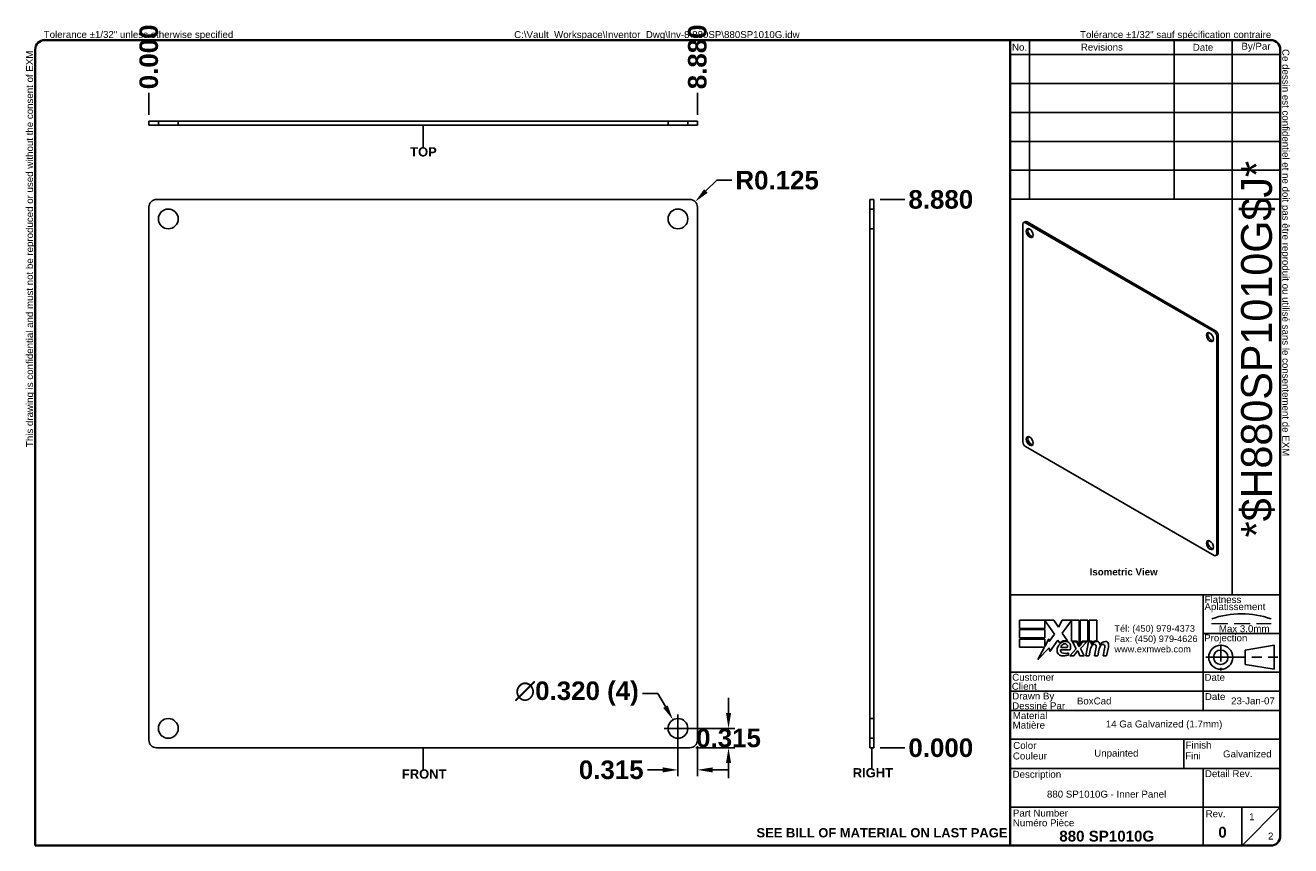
# Model space of a CAD drawing. Header units: inches. Extents: x 0.8 to 21.3, y 0.6 to 13.9.
import ezdxf
from ezdxf.enums import TextEntityAlignment as Align

# ---------------------------------------------------------------- set-up
doc = ezdxf.new("R2010")
doc.units = ezdxf.units.IN
doc.header["$LTSCALE"] = 2.5
doc.header["$MEASUREMENT"] = 0
for name, pattern in [('CHAIN', [0.7087, 0.4724, -0.0591, 0.1181, -0.0591]), ('DASHED', [0.2067, 0.1654, -0.0413]), ('DASHED_SPACE', [0.2067, 0.1654, -0.0413])]:
    doc.linetypes.add(name, pattern=pattern)
doc.layers.get('0').update_dxf_attribs({"lineweight": 25})
for name, color, linetype, lineweight in [('Centerline(ANSI)', 7, 'Continuous', 25), ('Dimensions(ANSI)', 7, 'Continuous', 25), ('Hidden Edges(ANSI)', 7, 'DASHED_SPACE', 25), ('Sketch Geometry(ANSI)', 7, 'Continuous', 25), ('Symbols(ANSI)', 7, 'Continuous', 25), ('Visible Edges(ANSI)', 7, 'Continuous', 25)]:
    doc.layers.add(name, color=color, linetype=linetype, lineweight=lineweight)
doc.styles.add('Current-ANSI', font='arial.ttf')
doc.styles.add('Dimension-ANSI', font='arialbd.ttf')
doc.styles.add('Text Style44', font='arialbd.ttf')
doc.styles.add('Text Style83', font='FRE3OF9X.TTF')
doc.dimstyles.new('INCH-ANSI', dxfattribs={"dimscale": 2.5, "dimtxt": 0.12, "dimasz": 0.098425, "dimexe": 0.04, "dimexo": 0.04, "dimgap": 0.031496, "dimtad": 0, "dimtih": 1, "dimtoh": 1, "dimdec": 3, "dimrnd": 1e-08, "dimzin": 0, "dimdsep": 46, "dimtxsty": 'Dimension-ANSI', "dimcen": 0.09, "dimdle": 0.312, "dimclrd": 179, "dimclre": 179, "dimclrt": 7, "dimadec": 1, "dimazin": 0, "dimtfac": 1, "dimtdec": 3, "dimtofl": 0, "dimtmove": 0, "dimatfit": 3, "dimfxl": 1, "dimtolj": 1, "dimtzin": 4, "dimlwd": 25, "dimlwe": 25, "dimarcsym": 0})
doc.dimstyles.new('INCH-ANSI-VERTICAL', dxfattribs={"dimscale": 2.5, "dimtxt": 0.12, "dimasz": 0.098425, "dimexe": 0.04, "dimexo": 0.04, "dimgap": 0.031496, "dimtad": 0, "dimtih": 1, "dimtoh": 1, "dimdec": 3, "dimrnd": 1e-08, "dimzin": 0, "dimdsep": 46, "dimtxsty": 'Dimension-ANSI', "dimcen": 0.09, "dimdle": 0.312, "dimclrd": 179, "dimclre": 179, "dimclrt": 7, "dimadec": 1, "dimazin": 0, "dimtfac": 1, "dimtdec": 3, "dimtofl": 0, "dimtmove": 0, "dimatfit": 3, "dimfxl": 1, "dimtolj": 1, "dimtzin": 4, "dimlwd": 25, "dimlwe": 25, "dimarcsym": 0})

# ---------------------------------------------------------------- blocks, each defined once
blk = doc.blocks.new('*D8')
at = {"layer": 'Defpoints', "color": 0, "linetype": 'Continuous', "transparency": 16777216}
for p in [(2.835, 12.827), (2.835, 12.371), (2.835, 12.371)]:
    blk.add_point(p, dxfattribs=at)
at = {"layer": 'Dimensions(ANSI)', "color": 179, "linetype": 'Continuous', "lineweight": 25, "transparency": 16777216}
blk.add_line((2.835, 12.471), (2.835, 12.827), dxfattribs=at)
at = {"layer": 'Dimensions(ANSI)', "color": 7, "linetype": 'Continuous', "lineweight": 25, "transparency": 16777216, "insert": (2.835, 13.411), "char_height": 0.3, "attachment_point": 5, "rotation": 90, "style": 'Dimension-ANSI'}
blk.add_mtext('\\A1;0.000', dxfattribs=at)
blk = doc.blocks.new('*D9')
at = {"layer": 'Defpoints', "color": 0, "linetype": 'Continuous', "transparency": 16777216}
for p in [(11.715, 12.827), (2.835, 12.371), (11.715, 12.371)]:
    blk.add_point(p, dxfattribs=at)
at = {"layer": 'Dimensions(ANSI)', "color": 179, "linetype": 'Continuous', "lineweight": 25, "transparency": 16777216}
blk.add_line((11.715, 12.471), (11.715, 12.827), dxfattribs=at)
at = {"layer": 'Dimensions(ANSI)', "color": 7, "linetype": 'Continuous', "lineweight": 25, "transparency": 16777216, "insert": (11.715, 13.411), "char_height": 0.3, "attachment_point": 5, "rotation": 90, "style": 'Dimension-ANSI'}
blk.add_mtext('\\A1;8.880', dxfattribs=at)
blk = doc.blocks.new('*D10')
at = {"layer": 'Defpoints', "color": 0, "linetype": 'Continuous', "transparency": 16777216}
for p in [(14.573, 2.221), (14.573, 2.221), (15.071, 2.221)]:
    blk.add_point(p, dxfattribs=at)
at = {"layer": 'Dimensions(ANSI)', "color": 179, "linetype": 'Continuous', "lineweight": 25, "transparency": 16777216}
blk.add_line((14.673, 2.221), (15.071, 2.221), dxfattribs=at)
at = {"layer": 'Dimensions(ANSI)', "color": 7, "linetype": 'Continuous', "lineweight": 25, "transparency": 16777216, "insert": (15.655, 2.221), "char_height": 0.3, "attachment_point": 5, "style": 'Dimension-ANSI'}
blk.add_mtext('\\A1;0.000', dxfattribs=at)
blk = doc.blocks.new('*D11')
at = {"layer": 'Defpoints', "color": 0, "linetype": 'Continuous', "transparency": 16777216}
for p in [(14.573, 11.101), (15.071, 11.101), (14.573, 2.221)]:
    blk.add_point(p, dxfattribs=at)
at = {"layer": 'Dimensions(ANSI)', "color": 179, "linetype": 'Continuous', "lineweight": 25, "transparency": 16777216}
blk.add_line((14.673, 11.101), (15.071, 11.101), dxfattribs=at)
at = {"layer": 'Dimensions(ANSI)', "color": 7, "linetype": 'Continuous', "lineweight": 25, "transparency": 16777216, "insert": (15.655, 11.101), "char_height": 0.3, "attachment_point": 5, "style": 'Dimension-ANSI'}
blk.add_mtext('\\A1;8.880', dxfattribs=at)
blk = doc.blocks.new('Datum Identifier1')
at = {"layer": 'Symbols(ANSI)', "color": 7, "linetype": 'Continuous', "lineweight": 25}
for q in [(5.422, 9.588), (5.422, 9.49), (5.422, 9.306)]:
    blk.add_line((5.422, 9.49), q, dxfattribs=at)
at = {"layer": 'Symbols(ANSI)', "color": 7, "insert": (5.254, 9.182), "char_height": 0.12, "attachment_point": 7, "line_spacing_factor": 0.25, "style": 'Dimension-ANSI'}
blk.add_mtext('TOP', dxfattribs=at)
blk = doc.blocks.new('Datum Identifier2')
at = {"layer": 'Symbols(ANSI)', "color": 7, "linetype": 'Continuous', "lineweight": 25}
for p, q in [((5.422, 1.424), (5.422, 1.523)), ((5.422, 1.424), (5.422, 1.43)), ((5.422, 1.43), (5.422, 1.246))]:
    blk.add_line(p, q, dxfattribs=at)
at = {"layer": 'Symbols(ANSI)', "color": 7, "insert": (5.147, 1.122), "char_height": 0.12, "attachment_point": 7, "line_spacing_factor": 0.25, "style": 'Dimension-ANSI'}
blk.add_mtext('FRONT', dxfattribs=at)
blk = doc.blocks.new('Datum Identifier3')
at = {"layer": 'Symbols(ANSI)', "color": 7, "linetype": 'Continuous', "lineweight": 25}
for p, q in [((11.234, 1.424), (11.234, 1.523)), ((11.234, 1.424), (11.234, 1.446)), ((11.234, 1.446), (11.234, 1.262))]:
    blk.add_line(p, q, dxfattribs=at)
at = {"layer": 'Symbols(ANSI)', "color": 7, "insert": (10.986, 1.138), "char_height": 0.12, "attachment_point": 7, "line_spacing_factor": 0.25, "style": 'Dimension-ANSI'}
blk.add_mtext('RIGHT', dxfattribs=at)
blk = doc.blocks.new('*D15')
at = {"layer": 'Defpoints', "color": 0, "linetype": 'Continuous', "transparency": 16777216}
for p in [(11.4, 2.536), (11.59, 2.221), (12.219, 2.221)]:
    blk.add_point(p, dxfattribs=at)
at = {"layer": 'Dimensions(ANSI)', "color": 179, "linetype": 'Continuous', "lineweight": 25, "transparency": 16777216}
for p, q in [((12.219, 2.783), (12.219, 3.029)), ((11.5, 2.536), (12.319, 2.536)), ((11.69, 2.221), (12.319, 2.221)), ((12.219, 1.975), (12.219, 1.729))]:
    blk.add_line(p, q, dxfattribs=at)
at = {"layer": 'Dimensions(ANSI)', "color": 179, "linetype": 'Continuous', "transparency": 16777216}
for points in [[(12.178, 2.783), (12.26, 2.783), (12.219, 2.536)], [(12.178, 1.975), (12.26, 1.975), (12.219, 2.221)]]:
    blk.add_solid(points, dxfattribs=at)
at = {"layer": 'Dimensions(ANSI)', "color": 7, "linetype": 'Continuous', "lineweight": 25, "transparency": 16777216, "insert": (12.219, 2.379), "char_height": 0.3, "attachment_point": 5, "style": 'Dimension-ANSI'}
blk.add_mtext('\\A1;0.315', dxfattribs=at)
blk = doc.blocks.new('*D16')
at = {"layer": 'Defpoints', "color": 0, "linetype": 'Continuous', "transparency": 16777216}
for p in [(11.4, 2.536), (11.715, 2.346), (11.4, 1.864)]:
    blk.add_point(p, dxfattribs=at)
at = {"layer": 'Dimensions(ANSI)', "color": 179, "linetype": 'Continuous', "lineweight": 25, "transparency": 16777216}
for p, q in [((11.4, 2.436), (11.4, 1.764)), ((11.715, 2.246), (11.715, 1.764)), ((11.154, 1.864), (10.908, 1.864)), ((11.962, 1.864), (12.208, 1.864))]:
    blk.add_line(p, q, dxfattribs=at)
at = {"layer": 'Dimensions(ANSI)', "color": 179, "linetype": 'Continuous', "transparency": 16777216}
for points in [[(11.154, 1.905), (11.154, 1.823), (11.4, 1.864)], [(11.962, 1.905), (11.962, 1.823), (11.715, 1.864)]]:
    blk.add_solid(points, dxfattribs=at)
at = {"layer": 'Dimensions(ANSI)', "color": 7, "linetype": 'Continuous', "lineweight": 25, "transparency": 16777216, "insert": (10.32, 1.864), "char_height": 0.3, "attachment_point": 5, "style": 'Dimension-ANSI'}
blk.add_mtext('\\A1;0.315', dxfattribs=at)
blk = doc.blocks.new('*D17')
at = {"layer": 'Defpoints', "color": 0, "linetype": 'Continuous', "transparency": 16777216}
for p in [(11.32, 2.675), (11.48, 2.398)]:
    blk.add_point(p, dxfattribs=at)
at = {"layer": 'Dimensions(ANSI)', "color": 179, "linetype": 'Continuous', "lineweight": 25, "transparency": 16777216}
for p, q in [((10.828, 3.101), (11.074, 3.101)), ((11.074, 3.101), (11.197, 2.888)), ((11.4, 2.311), (11.4, 2.761)), ((11.175, 2.536), (11.625, 2.536))]:
    blk.add_line(p, q, dxfattribs=at)
at = {"layer": 'Dimensions(ANSI)', "color": 179, "linetype": 'Continuous', "transparency": 16777216}
blk.add_solid([(11.233, 2.909), (11.162, 2.868), (11.32, 2.675)], dxfattribs=at)
at = {"layer": 'Dimensions(ANSI)', "color": 7, "linetype": 'Continuous', "lineweight": 25, "transparency": 16777216, "insert": (9.765, 3.101), "char_height": 0.3, "attachment_point": 5, "style": 'Dimension-ANSI'}
blk.add_mtext('\\A1;∅0.320 (4)', dxfattribs=at)
blk = doc.blocks.new('*D18')
at = {"layer": 'Defpoints', "color": 0, "linetype": 'Continuous', "transparency": 16777216}
for p in [(11.679, 11.065), (11.59, 10.976)]:
    blk.add_point(p, dxfattribs=at)
at = {"layer": 'Dimensions(ANSI)', "color": 179, "linetype": 'Continuous', "lineweight": 25, "transparency": 16777216}
for p, q in [((12.027, 11.413), (11.853, 11.239)), ((12.273, 11.413), (12.027, 11.413))]:
    blk.add_line(p, q, dxfattribs=at)
at = {"layer": 'Dimensions(ANSI)', "color": 179, "linetype": 'Continuous', "transparency": 16777216}
blk.add_solid([(11.824, 11.268), (11.882, 11.21), (11.679, 11.065)], dxfattribs=at)
at = {"layer": 'Dimensions(ANSI)', "color": 7, "linetype": 'Continuous', "lineweight": 25, "transparency": 16777216, "insert": (13.006, 11.413), "char_height": 0.3, "attachment_point": 5, "style": 'Dimension-ANSI'}
blk.add_mtext('\\A1;R0.125', dxfattribs=at)
blk = doc.blocks.new('Borders EXM - B (Inch)')
at = {"layer": 'Sketch Geometry(ANSI)', "linetype": 'Continuous', "lineweight": 35}
for p, q in [((16.398, 10.692), (0.523, 10.692)), ((0.398, 10.567), (0.398, 0.255)), ((16.523, 0.38), (16.523, 10.567)), ((0.398, 0.255), (16.398, 0.255))]:
    blk.add_line(p, q, dxfattribs=at)
for centre, start, end in [((0.523, 10.567), 90, 180), ((16.398, 10.567), 0, 90), ((16.398, 0.38), 270, 0)]:
    blk.add_arc(centre, 0.125, start, end, dxfattribs=at)
at = {"layer": 'Symbols(ANSI)', "color": 7, "char_height": 0.09, "attachment_point": 7, "style": 'Current-ANSI'}
for s, insert in [('Tolerance ±1/32" unless otherwise specified', (0.509, 10.692)), ('Tolérance ±1/32" sauf spécification contraire', (13.93, 10.691))]:
    blk.add_mtext(s, dxfattribs=dict(at, insert=insert))
for s, insert, rotation in [('This drawing is confidential and must not be reproduced or used without the consent of EXM', (0.398, 5.419), 90), ('Ce dessin est confidentiel et ne doit pas être reproduit ou utilisé sans le consentement de EXM', (16.522, 10.576), 270)]:
    blk.add_mtext(s, dxfattribs=dict(at, insert=insert, rotation=rotation))
at = {"layer": 'Symbols(ANSI)', "color": 7, "style": 'Current-ANSI'}
blk.add_attdef('FILENAME_AND_PATH_001', (6.601, 10.718), '', height=0.09, dxfattribs=at)
blk = doc.blocks.new('Title Blocks EXM - ANSI B')
for p, q in [((13.372, 3.063), (13.372, 3.17)), ((13.372, 3.17), (13.818, 3.17)), ((13.824, 2.989), (13.701, 3.168)), ((13.701, 3.168), (13.701, 3.063)), ((13.818, 3.17), (13.877, 3.083)), ((13.877, 3.083), (13.923, 3.17)), ((13.923, 3.17), (14.146, 3.17)), ((14.046, 3.166), (13.924, 3.002)), ((14.046, 2.9), (14.046, 3.166)), ((14.146, 3.17), (14.146, 2.842)), ((14.16, 3.17), (14.259, 3.17)), ((14.16, 2.866), (14.16, 3.17)), ((14.259, 3.17), (14.259, 2.9)), ((14.273, 3.17), (14.372, 3.17)), ((14.273, 2.9), (14.273, 3.17)), ((14.372, 3.17), (14.372, 2.905)), ((13.701, 3.063), (13.372, 3.063)), ((13.372, 3.049), (13.701, 3.049)), ((13.372, 2.942), (13.372, 3.049)), ((13.701, 3.049), (13.701, 2.942)), ((13.758, 2.895), (13.824, 2.989)), ((13.924, 3.002), (13.993, 2.903)), ((13.701, 2.942), (13.372, 2.942)), ((13.372, 2.82), (13.372, 2.927)), ((13.372, 2.927), (13.701, 2.927)), ((13.695, 2.82), (13.372, 2.82)), ((13.612, 2.661), (13.695, 2.82)), ((13.758, 2.815), (13.612, 2.661)), ((13.701, 2.831), (13.752, 2.929)), ((13.701, 2.927), (13.701, 2.831)), ((13.752, 2.929), (13.758, 2.895)), ((13.765, 2.768), (13.758, 2.815)), ((13.87, 2.914), (13.765, 2.768)), ((13.893, 2.876), (13.87, 2.914)), ((13.905, 2.788), (14.027, 2.788)), ((13.91, 2.818), (13.99, 2.818)), ((14.023, 2.709), (14.105, 2.802)), ((14.121, 2.9), (14.046, 2.9)), ((14.059, 2.891), (14.113, 2.891)), ((14.105, 2.802), (14.059, 2.891)), ((14.113, 2.891), (14.139, 2.83)), ((14.146, 2.842), (14.121, 2.9)), ((14.139, 2.83), (14.146, 2.83)), ((14.146, 2.83), (14.19, 2.891)), ((14.185, 2.9), (14.16, 2.866)), ((14.245, 2.891), (14.164, 2.803)), ((14.164, 2.803), (14.209, 2.709)), ((14.259, 2.9), (14.185, 2.9)), ((14.19, 2.891), (14.245, 2.891)), ((14.232, 2.709), (14.264, 2.891)), ((14.264, 2.891), (14.302, 2.891)), ((14.314, 2.9), (14.273, 2.9)), ((14.302, 2.891), (14.299, 2.859)), ((14.299, 2.859), (14.309, 2.859)), ((14.312, 2.88), (14.314, 2.9)), ((14.345, 2.709), (14.365, 2.824)), ((14.457, 2.709), (14.477, 2.824)), ((14.523, 2.823), (14.501, 2.709)), ((14.005, 2.718), (14.005, 2.748)), ((14.077, 2.709), (14.023, 2.709)), ((14.122, 2.774), (14.077, 2.709)), ((14.13, 2.774), (14.122, 2.774)), ((14.155, 2.709), (14.13, 2.774)), ((14.209, 2.709), (14.155, 2.709)), ((14.276, 2.709), (14.232, 2.709)), ((14.289, 2.784), (14.276, 2.709)), ((14.389, 2.709), (14.345, 2.709)), ((14.402, 2.784), (14.389, 2.709)), ((14.501, 2.709), (14.457, 2.709))]:
    blk.add_line(p, q)
for centre, radius, start, end in [((13.991, 2.772), 0.133, 134.1684, 176.5646), ((13.968, 2.796), 0.11, 77.079, 133.1785), ((13.968, 2.796), 0.0996, 80.4085, 134.1684), ((13.936, 2.779), 0.032, 163.5261, 244.6784), ((13.965, 2.811), 0.056, 109.3797, 172.9975), ((13.959, 2.83), 0.0365, 51.1652, 109.3797), ((13.962, 2.833), 0.0318, 331.4547, 51.1652), ((13.981, 2.843), 0.0507, 23.8445, 85.0802), ((13.941, 2.826), 0.094, 336.1555, 23.8445), ((14.442, 2.757), 0.155, 147.5992, 170), ((14.376, 2.816), 0.08, 89.4776, 147.4114), ((14.346, 2.818), 0.042, 96.03, 147.5992), ((14.37, 2.825), 0.08, 88.7952, 136.5849), ((14.344, 2.839), 0.02, 23.5571, 96.03), ((14.325, 2.831), 0.041, 350, 23.5571), ((14.377, 2.862), 0.0338, 16.9928, 89.4776), ((14.555, 2.759), 0.155, 148.5584, 170.8257), ((14.317, 2.844), 0.096, 3.6169, 16.9928), ((14.486, 2.814), 0.0819, 89.6788, 153.9508), ((14.458, 2.818), 0.042, 96.1027, 147.6083), ((14.456, 2.839), 0.02, 23.5487, 96.1027), ((14.437, 2.831), 0.041, 349.9922, 23.5487), ((14.487, 2.861), 0.035, 18.4748, 89.6788), ((14.429, 2.842), 0.096, 349, 18.4748), ((13.925, 2.776), 0.0658, 176.5646, 261.5605), ((13.945, 2.911), 0.202, 261.5605, 287.3343), ((13.966, 2.842), 0.102, 244.6784, 292.5609)]:
    blk.add_arc(centre, radius, start, end)
at = {"layer": 'Centerline(ANSI)', "linetype": 'DASHED', "lineweight": 18, "ltscale": 0.507983}
blk.add_line((15.861, 3.128), (16.632, 3.128), dxfattribs=at)
at = {"layer": 'Centerline(ANSI)', "linetype": 'CHAIN', "ltscale": 0.185148}
blk.add_line((15.979, 2.855), (15.979, 2.521), dxfattribs=at)
at = {"layer": 'Centerline(ANSI)', "linetype": 'CHAIN', "ltscale": 0.437897}
blk.add_line((15.786, 2.691), (16.717, 2.691), dxfattribs=at)
at = {"layer": 'Sketch Geometry(ANSI)'}
for p, q in [((13.25, 10.687), (16.625, 10.687)), ((13.5, 10.687), (13.5, 8.625)), ((15.375, 10.687), (15.375, 8.625)), ((16.125, 10.687), (16.125, 3.5)), ((13.25, 10.5), (16.75, 10.5)), ((16.75, 10.562), (16.75, 0.375)), ((13.25, 10.125), (16.75, 10.125)), ((13.25, 9.75), (16.75, 9.75)), ((16.75, 9.375), (13.25, 9.375)), ((13.25, 9), (16.75, 9)), ((16.75, 9), (16.75, 8.625)), ((13.25, 8.625), (16.75, 8.625)), ((16.75, 3.5), (13.25, 3.5)), ((15.75, 2), (15.75, 3.5)), ((15.75, 3), (16.75, 3)), ((16.669, 2.847), (16.294, 2.785)), ((16.669, 2.535), (16.669, 2.847)), ((16.294, 2.785), (16.294, 2.598)), ((16.75, 2.5), (13.25, 2.5)), ((16.294, 2.598), (16.669, 2.535)), ((16.75, 2.25), (13.25, 2.25)), ((16.75, 2), (13.25, 2)), ((13.25, 1.629), (16.75, 1.629)), ((15.499, 1.629), (15.499, 1.25)), ((13.25, 1.25), (16.75, 1.25)), ((15.75, 1.25), (15.75, 0.75)), ((15.75, 0.75), (13.25, 0.75)), ((16.25, 0.75), (15.75, 0.75)), ((15.75, 0.75), (15.75, 0.25)), ((16.25, 0.25), (16.25, 0.75)), ((16.25, 0.75), (16.75, 0.75)), ((16.25, 0.25), (16.75, 0.75)), ((16.625, 0.25), (13.25, 0.25))]:
    blk.add_line(p, q, dxfattribs=at)
at = {"layer": 'Sketch Geometry(ANSI)', "linetype": 'Continuous', "lineweight": 35}
for p, q in [((13.25, 8.625), (13.25, 10.687)), ((13.25, 8.625), (13.25, 3.5)), ((13.25, 0.25), (13.25, 3.5))]:
    blk.add_line(p, q, dxfattribs=at)
at = {"layer": 'Sketch Geometry(ANSI)'}
for radius in [0.156, 0.0935]:
    blk.add_circle((15.979, 2.691), radius, dxfattribs=at)
for centre, radius, start, end in [((16.625, 10.562), 0.125, 0, 90), ((16.247, 2.112), 1.143, 70.2973, 109.7027), ((16.625, 0.375), 0.125, 270, 0)]:
    blk.add_arc(centre, radius, start, end, dxfattribs=at)
at = {"layer": 'Symbols(ANSI)', "color": 7, "char_height": 0.09, "style": 'Current-ANSI'}
for s, insert, width, attachment_point in [('Revisions', (14.439, 10.596), 1.87331, 5), ('By/Par', (16.435, 10.594), 0.62202, 5), ('No.', (13.373, 10.595), 0.25039, 5), ('Date', (15.749, 10.593), 0.75135, 5), ('Date', (15.773, 2.136), 0.26554, 7), ('Rev.', (15.783, 0.618), 0.25854, 7)]:
    blk.add_mtext(s, dxfattribs=dict(at, insert=insert, width=width, attachment_point=attachment_point))
for s, insert, attachment_point in [('\\fArial|b1|i0;\\H0.0900;Isometric View', (14.281, 3.842), 1), ('Flatness', (15.77, 3.393), 7), ('Aplatissement', (15.768, 3.275), 7), ('Max 3.0mm', (15.954, 3.015), 7), ('Projection', (15.764, 2.87), 7), ('Customer', (13.278, 2.386), 7), ('Date', (15.768, 2.385), 7), ('Client', (13.273, 2.269), 7), ('Drawn By', (13.278, 2.117), 7), ('Dessiné Par', (13.278, 2.016), 7), ('Material', (13.286, 1.889), 7), ('Matière', (13.284, 1.766), 7), ('Couleur', (13.287, 1.366), 7), ('Color', (13.291, 1.503), 7), ('Fini', (15.518, 1.37), 7), ('Finish', (15.523, 1.508), 7), ('Description', (13.283, 1.103), 7), ('Detail Rev.', (15.774, 1.137), 7), ('Part Number', (13.287, 0.627), 7), ('Numéro Pièce', (13.286, 0.5), 7)]:
    blk.add_mtext(s, dxfattribs=dict(at, insert=insert, attachment_point=attachment_point))
at = {"layer": 'Symbols(ANSI)', "color": 7, "insert": (14.602, 3.107), "char_height": 0.085, "attachment_point": 1, "line_spacing_factor": 0.944221, "style": 'Current-ANSI'}
blk.add_mtext('\\fArial|b0|i0;\\H0.0850;Tél: (450) 979-4373\\PFax: (450) 979-4626\\Pwww.exmweb.com', dxfattribs=at)
at = {"layer": 'Symbols(ANSI)', "color": 7, "style": 'Current-ANSI'}
for tag, p in [('REV1', (13.375, 10.313)), ('REV1DATE', (15.75, 10.31)), ('REV1BY', (16.437, 10.313)), ('REV2', (13.373, 9.938)), ('REV2DATE', (15.747, 9.941)), ('REV2BY', (16.437, 9.938)), ('REV3', (13.374, 9.563)), ('REV3DATE', (15.752, 9.563)), ('REV3BY', (16.437, 9.564)), ('REV4', (13.377, 9.188)), ('REV4DATE', (15.752, 9.188)), ('REV4BY', (16.441, 9.188)), ('REV5', (13.373, 8.813)), ('REV5DATE', (15.752, 8.813)), ('REV5BY', (16.438, 8.811)), ('MFG_APPROVED_DATE', (16.393, 2.374)), ('DETAIL_REV', (16.249, 0.926))]:
    blk.add_attdef(tag, text='', height=0.09, dxfattribs=at).set_placement(p, align=Align.MIDDLE_CENTER)
for tag, p in [('REV1DESC', (13.526, 10.31)), ('REV2DESC', (13.525, 9.937)), ('REV3DESC', (13.528, 9.564)), ('REV4DESC', (13.533, 9.19)), ('REV5DESC', (13.532, 8.811)), ('COMPANY', (14.12, 2.375))]:
    blk.add_attdef(tag, text='', height=0.09, dxfattribs=at).set_placement(p, align=Align.MIDDLE_LEFT)
at = {"layer": 'Symbols(ANSI)', "color": 7, "style": 'Text Style83'}
blk.add_attdef('BARCODE_001', (16.642, 4.244), '', height=0.4, rotation=90, dxfattribs=at)
at = {"layer": 'Symbols(ANSI)', "color": 7}
for tag, p, height, style in [('AUTHOR_001', (14.116, 2.08), 0.09, 'Current-ANSI'), ('IDW_DATE_001', (16.113, 2.081), 0.09, 'Current-ANSI'), ('MATERIEL_001', (14.49, 1.782), 0.09, 'Current-ANSI'), ('COLOR_001', (14.34, 1.404), 0.09, 'Current-ANSI'), ('FINISH_001', (16.008, 1.394), 0.09, 'Current-ANSI'), ('IDW_DESC_001', (13.728, 0.873), 0.09, 'Current-ANSI'), ('Sheet_Number_001', (16.346, 0.58), 0.09, 'Current-ANSI'), ('IDW_REV_001', (15.947, 0.355), 0.14, 'Text Style44'), ('IDW_NAME_001', (13.888, 0.304), 0.14, 'Text Style44'), ('Number_of_sheets_001', (16.591, 0.33), 0.09, 'Current-ANSI')]:
    blk.add_attdef(tag, p, '', height=height, dxfattribs=dict(at, style=style))

msp = doc.modelspace()

# ---------------------------------------------------------------- linework, layer by layer
at = {"layer": 'Hidden Edges(ANSI)', "ltscale": 0.103515}
for p, q in [((2.9904, 12.3035), (2.9904, 12.3715)), ((3.3104, 12.3035), (3.3104, 12.3715)), ((11.2404, 12.3035), (11.2404, 12.3715)), ((11.5604, 12.3035), (11.5604, 12.3715)), ((14.5053, 10.9465), (14.5733, 10.9465)), ((14.5053, 10.6265), (14.5733, 10.6265)), ((14.5053, 2.6965), (14.5733, 2.6965)), ((14.5053, 2.3765), (14.5733, 2.3765))]:
    msp.add_line(p, q, dxfattribs=at)
at = {"layer": 'Visible Edges(ANSI)'}
for p, q in [((2.8354, 12.3715), (2.9604, 12.3715)), ((2.8354, 12.3715), (2.8354, 12.3035)), ((2.9604, 12.3035), (2.8354, 12.3035)), ((2.9604, 12.3715), (11.5904, 12.3715)), ((2.9604, 12.3035), (11.5904, 12.3035)), ((11.5904, 12.3715), (11.7154, 12.3715)), ((11.7154, 12.3035), (11.5904, 12.3035)), ((11.7154, 12.3035), (11.7154, 12.3715)), ((2.9604, 11.1015), (11.5904, 11.1015)), ((14.5053, 10.9765), (14.5053, 11.1015)), ((14.5733, 11.1015), (14.5053, 11.1015)), ((14.5733, 11.1015), (14.5733, 10.9765)), ((2.8354, 2.3465), (2.8354, 10.9765)), ((11.7154, 10.9765), (11.7154, 2.3465)), ((14.5053, 10.9765), (14.5053, 2.3465)), ((14.5733, 10.9765), (14.5733, 2.3465)), ((16.9833, 7.1754), (16.9833, 10.6986)), ((17.0203, 10.7411), (16.9963, 10.7272)), ((17.0275, 10.7241), (20.0787, 8.9625)), ((17.0516, 10.738), (20.1027, 8.9764)), ((20.1229, 8.886), (20.1229, 5.3628)), ((20.1469, 8.8998), (20.1469, 5.3766)), ((20.0787, 5.3373), (17.0275, 7.0988)), ((20.134, 5.348), (20.1099, 5.3342)), ((14.5053, 2.2215), (14.5053, 2.3465)), ((14.5733, 2.3465), (14.5733, 2.2215)), ((11.5904, 2.2215), (2.9604, 2.2215)), ((14.5053, 2.2215), (14.5733, 2.2215))]:
    msp.add_line(p, q, dxfattribs=at)
for centre in [(3.1504, 10.7865), (11.4004, 10.7865), (3.1504, 2.5365), (11.4004, 2.5365)]:
    msp.add_circle(centre, 0.16, dxfattribs=at)
for centre, start, end in [((2.9604, 10.9765), 90, 180), ((11.5904, 10.9765), 0, 90), ((2.9604, 2.3465), 180, 270), ((11.5904, 2.3465), 270, 0)]:
    msp.add_arc(centre, 0.125, start, end, dxfattribs=at)
for centre, major_axis, start_param, end_param in [((17.0275, 10.6731), (-0.0312, 0.0541), 5.4977871, 7.0685835), ((17.0516, 10.6869), (-0.0313, 0.0541), 5.4977871, 6.2831853), ((17.1187, 10.5706), (-0.04, 0.0693), 0.3052382, 2.8363544), ((20.0355, 8.8866), (-0.04, 0.0693), 0.3052382, 2.8363544), ((20.0787, 8.9115), (0.0312, -0.0541), 0.7853982, 2.3561945), ((20.1027, 8.9253), (-0.0313, 0.0541), 3.9269908, 5.4977871), ((17.0275, 7.1499), (-0.0312, 0.0541), 0.7853982, 2.3561945), ((17.1187, 7.2025), (-0.04, 0.0693), 0.3052382, 2.8363544), ((20.0355, 5.5185), (-0.04, 0.0693), 0.3052382, 2.8363544), ((20.0787, 5.3883), (0.0312, -0.0541), 5.4977871, 7.0685835), ((20.1027, 5.4022), (0.0313, -0.0541), 0, 0.7853982)]:
    msp.add_ellipse(centre, major_axis=major_axis, ratio=0.5773503, start_param=start_param, end_param=end_param, dxfattribs=at)
for centre in [(17.0947, 10.5567), (20.0115, 8.8727), (17.0947, 7.1887), (20.0115, 5.5046)]:
    msp.add_ellipse(centre, major_axis=(0.04, -0.0693), ratio=0.5773503, dxfattribs=at)

# ---------------------------------------------------------------- block references
at = {"xscale": 1.25, "yscale": 1.25, "zscale": 1.25}
for name, p, values in [('Borders EXM - B (Inch)', (0.4973, 0.3182), {'FILENAME_AND_PATH_001': 'C:\\Vault_Workspace\\Inventor_Dwg\\Inv-8\\880SP\\880SP1010G.idw'}), ('Title Blocks EXM - ANSI B', (0.2134, 0.3239), {'COLOR_001': 'Unpainted', 'AUTHOR_001': 'BoxCad', 'IDW_DATE_001': '23-Jan-07', 'IDW_REV_001': '0', 'Sheet_Number_001': '1', 'Number_of_sheets_001': '2', 'IDW_DESC_001': '880 SP1010G - Inner Panel', 'IDW_NAME_001': '880 SP1010G', 'BARCODE_001': '*$H880SP1010G$J*', 'FINISH_001': 'Galvanized', 'MATERIEL_001': '14 Ga Galvanized (1.7mm)'})]:
    msp.add_blockref(name, p, dxfattribs=at).add_auto_attribs(values)
at = {"layer": 'Symbols(ANSI)', "xscale": 1.25, "yscale": 1.25, "zscale": 1.25}
for name in ['Datum Identifier1', 'Datum Identifier2', 'Datum Identifier3']:
    msp.add_blockref(name, (0.4973, 0.3182), dxfattribs=at)

# ---------------------------------------------------------------- texts
at = {"layer": 'Symbols(ANSI)', "color": 7, "insert": (14.7025, 0.8449), "char_height": 0.15, "width": 4.063948, "attachment_point": 5, "style": 'Dimension-ANSI'}
msp.add_mtext('{\\fArial|b1|i0;SEE BILL OF MATERIAL ON LAST PAGE}', dxfattribs=at)

# ---------------------------------------------------------------- dimensions: what is measured, and where the dimension line sits
at = {"layer": 'Dimensions(ANSI)', "color": 179, "linetype": 'Continuous', "lineweight": 25, "true_color": 0x262658}
for feature_location, offset, dtype, origin, dimstyle, picture, middle in [((2.8354409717, 12.3714651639), (0, 0.4553865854), 1, (2.8354409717, 12.3714651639), 'INCH-ANSI-VERTICAL', '*D8', (2.8354409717, 13.4108443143)), ((11.7154, 12.3715), (0, 0.4554), 1, (2.8354, 12.3715), 'INCH-ANSI-VERTICAL', '*D9', (11.7154, 13.4112)), ((14.5733, 11.1015), (0.4972, 0), 0, (14.5733, 2.2215), 'INCH-ANSI', '*D11', (15.6548, 11.1015)), ((14.5733312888, 2.2214801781), (0.4972018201, 0), 0, (14.5733312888, 2.2214801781), 'INCH-ANSI', '*D10', (15.6545256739, 2.2214801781))]:
    dim = msp.add_ordinate_dim(feature_location=feature_location, offset=offset, dtype=dtype, origin=origin, dimstyle=dimstyle, override={"dimgap": 0.031496, "dimtad": 0, "dimdec": 3, "dimlfac": 1, "dimtol": 0, "dimlim": 0, "dimtp": 0, "dimtm": 0, "dimtdec": 3}, dxfattribs=at)
    dim.commit()
    dim.dimension.update_dxf_attribs({"geometry": picture, "text_midpoint": middle})
dim = msp.add_radius_dim(center=(11.5904, 10.9765), mpoint=(11.6788, 11.0649), dimstyle='INCH-ANSI', override={"dimgap": 0.031496, "dimdec": 3, "dimlfac": 1, "dimcen": 0, "dimtol": 0, "dimlim": 0, "dimtp": 0, "dimtm": 0, "dimtdec": 3}, dxfattribs=at)
dim.commit()
dim.dimension.update_dxf_attribs({"geometry": '*D18', "text_midpoint": (13.0056, 11.4129)})
dim = msp.add_diameter_dim_2p(p1=(11.4804, 2.3979), p2=(11.3204, 2.675), text='<> (4)', dimstyle='INCH-ANSI', override={"dimgap": 0.031496, "dimdec": 3, "dimlfac": 1, "dimtol": 0, "dimlim": 0, "dimtp": 0, "dimtm": 0, "dimtdec": 3}, dxfattribs=at)
dim.commit()
dim.dimension.update_dxf_attribs({"geometry": '*D17', "text_midpoint": (9.7652, 3.1012)})
for base, p1, p2, angle, override, picture, middle in [((12.2186, 2.2215), (11.4004, 2.5365), (11.5904, 2.2215), 90, {"dimgap": 0.031496, "dimdec": 3, "dimlfac": 1, "dimtol": 0, "dimlim": 0, "dimtp": 0, "dimtm": 0, "dimtdec": 3, "dimatfit": 1}, '*D15', (12.2186, 2.379)), ((11.4004, 1.8635), (11.7154, 2.3465), (11.4004, 2.5365), 180, {"dimgap": 0.031496, "dimtih": 0, "dimtoh": 0, "dimdec": 3, "dimlfac": 1, "dimtol": 0, "dimlim": 0, "dimtp": 0, "dimtm": 0, "dimtdec": 3, "dimatfit": 1}, '*D16', (10.3203, 1.8635))]:
    dim = msp.add_linear_dim(base=base, p1=p1, p2=p2, angle=angle, dimstyle='INCH-ANSI', override=override, dxfattribs=at)
    dim.commit()
    dim.dimension.update_dxf_attribs({"geometry": picture, "text_midpoint": middle, "dimtype": 160})

doc.saveas('drawing.dxf')
